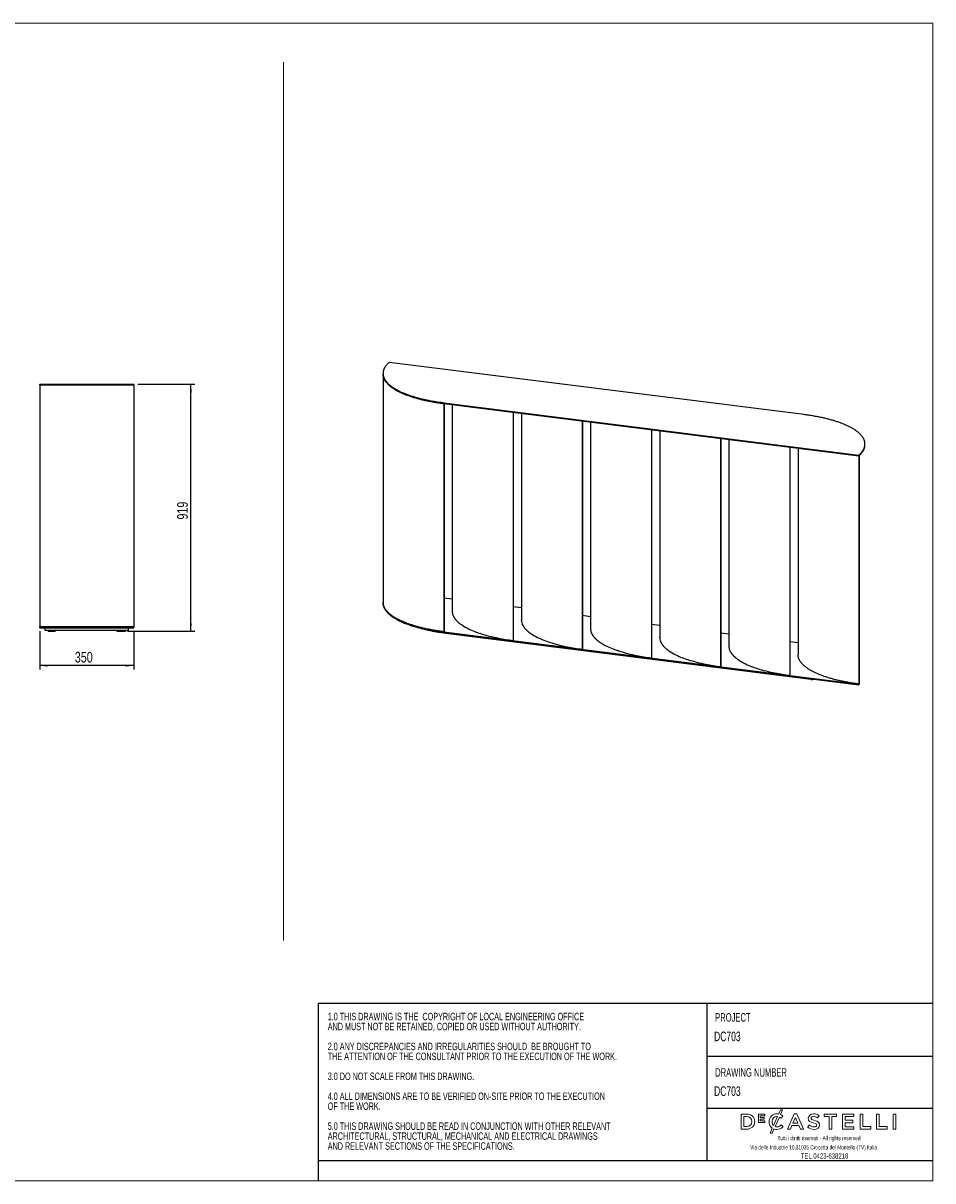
# Model space of a CAD drawing. Header units: millimetres. Extents: x 5 to 415, y -2 to 292.
# Tile 2 of 2: x 189 to 415, y 5 to 292. Entities that reach past the tile are written whole.
import ezdxf

# ---------------------------------------------------------------- set-up
doc = ezdxf.new("R2010")
doc.units = ezdxf.units.MM
for name, color, linetype in [('LIVELLO_1', 7, 'Continuous'), ('SLD-0', 179, 'Continuous'), ('TABELLA', 7, 'Continuous')]:
    doc.layers.add(name, color=color, linetype=linetype)
doc.styles.add('SLDTEXTSTYLE0', font='TXT', dxfattribs={"width": 0.75})
doc.styles.add('SLDTEXTSTYLE1', font='TXT', dxfattribs={"width": 0.7})
doc.styles.add('SLDTEXTSTYLE2', font='TXT', dxfattribs={"width": 0.665})
doc.dimstyles.new('SLDDIMSTYLE0', dxfattribs={"dimtxt": 2.645833, "dimasz": 2, "dimexe": 0, "dimexo": 0.0625, "dimgap": 0.661458, "dimtad": 1, "dimdec": 1, "dimlfac": 15, "dimrnd": 1e-09, "dimzin": 12, "dimdsep": 46, "dimtxsty": 'SLDTEXTSTYLE0', "dimsah": 1, "dimcen": 0.09, "dimadec": 0, "dimazin": 3, "dimtfac": 1, "dimtdec": 1, "dimtofl": 0, "dimtmove": 0, "dimatfit": 3, "dimfxl": 0, "dimfrac": 2, "dimtolj": 1, "dimtzin": 12, "dimarcsym": 0})

# ---------------------------------------------------------------- blocks, each defined once
blk = doc.blocks.new('SW_NOTE_0')
at = {"layer": 'TABELLA', "color": 0, "char_height": 1.8521, "attachment_point": 1, "style": 'SLDTEXTSTYLE1'}
for s, insert in [('1.0 THIS DRAWING IS THE  COPYRIGHT OF LOCAL ENGINEERING OFFICE', (0, 2.39)), ('AND MUST NOT BE RETAINED, COPIED OR USED WITHOUT AUTHORITY.', (0, -0.08)), ('2.0 ANY DISCREPANCIES AND IRREGULARITIES SHOULD  BE BROUGHT TO', (0, -5.02)), ('THE ATTENTION OF THE CONSULTANT PRIOR TO THE EXECUTION OF THE WORK.', (0, -7.49)), ('3.0 DO NOT SCALE FROM THIS DRAWING.', (0, -12.43)), ('4.0 ALL DIMENSIONS ARE TO BE VERIFIED ON-SITE PRIOR TO THE EXECUTION', (0, -17.37)), ('OF THE WORK.', (0, -19.84)), ('5.0 THIS DRAWING SHOULD BE READ IN CONJUNCTION WITH OTHER RELEVANT', (0, -24.78)), ('ARCHITECTURAL, STRUCTURAL, MECHANICAL AND ELECTRICAL DRAWINGS', (0, -27.25)), ('AND RELEVANT SECTIONS OF THE SPECIFICATIONS.', (0, -29.72))]:
    blk.add_mtext(s, dxfattribs=dict(at, insert=insert))
blk = doc.blocks.new('_D_2')
at = {"layer": 'LIVELLO_1', "color": 7}
for p, q in [((193.55, 141.31), (193.55, 131.73)), ((216.88, 141.31), (216.88, 131.73)), ((216.88, 132.73), (193.55, 132.73))]:
    blk.add_line(p, q, dxfattribs=at)
for points in [[(193.55, 132.73), (195.55, 132.48), (195.55, 132.98)], [(216.88, 132.73), (214.88, 132.98), (214.88, 132.48)]]:
    blk.add_solid(points, dxfattribs=at)
at = {"layer": 'LIVELLO_1', "color": 7, "insert": (202.27, 136.14), "char_height": 2.646, "attachment_point": 1, "style": 'SLDTEXTSTYLE0'}
blk.add_mtext('350', dxfattribs=at)
blk = doc.blocks.new('_D_3')
at = {"layer": 'LIVELLO_1', "color": 7}
for p, q in [((217.88, 202.51), (232.03, 202.51)), ((231.03, 141.24), (231.03, 202.51)), ((215.32, 141.24), (232.03, 141.24))]:
    blk.add_line(p, q, dxfattribs=at)
for points in [[(231.03, 202.51), (230.78, 200.51), (231.28, 200.51)], [(231.03, 141.24), (231.28, 143.24), (230.78, 143.24)]]:
    blk.add_solid(points, dxfattribs=at)
at = {"layer": 'LIVELLO_1', "color": 7, "insert": (227.62, 168.94), "char_height": 2.646, "attachment_point": 1, "rotation": 90, "style": 'SLDTEXTSTYLE0'}
blk.add_mtext('919', dxfattribs=at)

msp = doc.modelspace()

# ---------------------------------------------------------------- linework, layer by layer
at = {"color": 7, "linetype": 'Continuous', "lineweight": 25}
for p, q in [((383.0827, 194.9473), (280.1871, 207.9109)), ((278.6801, 205.1611), (278.6801, 204.9725)), ((278.6801, 204.9725), (278.6801, 148.404)), ((193.5482, 202.5069), (216.8816, 202.5069)), ((193.5482, 202.3069), (193.5482, 202.5069)), ((193.5482, 202.3069), (193.5482, 142.3069)), ((216.8816, 202.3069), (193.5482, 202.3069)), ((193.5482, 202.3069), (216.8816, 202.3069)), ((216.8816, 202.3069), (216.8816, 202.5069)), ((216.8816, 202.3069), (216.8816, 142.3069)), ((293.7638, 197.8856), (396.6594, 184.922)), ((293.7638, 197.6971), (293.7638, 141.1285)), ((293.7638, 197.6971), (396.6594, 184.7334)), ((293.8345, 197.6881), (293.8345, 141.1909)), ((293.8463, 197.6441), (293.8345, 197.6456)), ((293.8463, 197.6441), (293.8463, 197.6867)), ((293.8886, 197.6813), (293.8463, 197.6441)), ((295.8293, 197.4368), (295.8293, 146.0548)), ((310.9131, 195.5364), (310.9131, 138.9679)), ((310.9838, 195.5275), (310.9838, 139.0303)), ((310.9956, 195.4835), (310.9838, 195.485)), ((310.9956, 195.4835), (310.9956, 195.5261)), ((311.0378, 195.5207), (310.9956, 195.4835)), ((312.9786, 195.2762), (312.9786, 143.8942)), ((328.0624, 193.3758), (328.0624, 136.8073)), ((328.1331, 193.3669), (328.1331, 136.8697)), ((328.1449, 193.3229), (328.1331, 193.3244)), ((328.1449, 193.3229), (328.1449, 193.3655)), ((328.1871, 193.3601), (328.1449, 193.3229)), ((330.1279, 193.1156), (330.1279, 141.7336)), ((345.2116, 191.2152), (345.2116, 134.6467)), ((345.2823, 191.2063), (345.2823, 134.7091)), ((345.2941, 191.1623), (345.2823, 191.1638)), ((345.2941, 191.1623), (345.2941, 191.2048)), ((345.3363, 191.1995), (345.2941, 191.1623)), ((347.2771, 190.955), (347.2771, 139.573)), ((362.3609, 189.0546), (362.3609, 132.4861)), ((362.4316, 189.0457), (362.4316, 132.5485)), ((362.4434, 189.0017), (362.4316, 189.0032)), ((362.4434, 189.0017), (362.4434, 189.0442)), ((362.4856, 189.0389), (362.4434, 189.0017)), ((364.4264, 188.7944), (364.4264, 137.4124)), ((379.5102, 186.894), (379.5102, 130.3255)), ((379.5809, 186.8851), (379.5809, 130.3879)), ((379.5926, 186.8411), (379.5809, 186.8426)), ((379.5926, 186.8411), (379.5926, 186.8836)), ((379.6349, 186.8783), (379.5926, 186.8411)), ((381.5757, 186.6338), (381.5757, 135.4403)), ((398.1664, 187.4833), (398.1664, 187.6718)), ((396.6594, 184.7334), (396.6594, 184.922)), ((396.7301, 184.7958), (396.6594, 184.7334)), ((396.6594, 184.7334), (396.6594, 128.1649)), ((396.7301, 184.7958), (396.7293, 184.7959)), ((396.7301, 184.7958), (396.7301, 128.2272)), ((295.8293, 149.1831), (293.8345, 149.4344)), ((278.6801, 148.404), (278.6801, 148.2154)), ((312.9786, 147.0225), (310.9838, 147.2738)), ((295.8497, 145.8255), (295.863, 145.8257)), ((295.8623, 145.8257), (295.8623, 145.8302)), ((296.0571, 145.1592), (296.0439, 145.1586)), ((296.059, 145.1235), (296.059, 145.1548)), ((312.999, 143.6649), (313.0123, 143.6651)), ((313.0116, 143.6651), (313.0116, 143.6696)), ((330.1279, 144.8619), (328.1331, 145.1132)), ((193.5482, 142.1069), (193.5482, 142.3069)), ((193.5482, 142.3069), (216.8816, 142.3069)), ((216.8816, 142.3069), (193.5482, 142.3069)), ((193.5482, 142.1069), (216.8816, 142.1069)), ((194.8816, 141.4402), (194.8816, 142.1069)), ((195.6107, 141.4402), (194.8816, 141.4402)), ((215.5482, 141.4402), (195.6107, 141.4402)), ((195.622, 141.4402), (195.622, 141.2402)), ((195.622, 141.2402), (195.822, 141.2402)), ((195.822, 141.2402), (197.0887, 141.2402)), ((197.0887, 141.2402), (197.2887, 141.2402)), ((197.2887, 141.4402), (197.2887, 141.2402)), ((197.2887, 141.2402), (197.3708, 141.2402)), ((197.3708, 141.4402), (197.3708, 141.2402)), ((197.3708, 141.2402), (197.3777, 141.2402)), ((197.3777, 141.4402), (197.3777, 141.2402)), ((212.6496, 141.4402), (212.6496, 141.2402)), ((212.6496, 141.2402), (212.8496, 141.2402)), ((212.8496, 141.2402), (214.1163, 141.2402)), ((214.1163, 141.2402), (214.3163, 141.2402)), ((214.3163, 141.4402), (214.3163, 141.2402)), ((214.3163, 141.2402), (214.5894, 141.2402)), ((214.5894, 141.2402), (214.7894, 141.2402)), ((214.7894, 141.4402), (214.7894, 141.2402)), ((215.5482, 141.4402), (215.5482, 142.1069)), ((216.8816, 142.1069), (216.8816, 142.3069)), ((293.8345, 141.1909), (293.7638, 141.1285)), ((293.7638, 141.1285), (396.6594, 128.1649)), ((293.7638, 140.9399), (396.6594, 127.9763)), ((384.76, 129.3221), (294.2352, 140.7271)), ((297.4899, 143.3498), (297.5022, 143.3514)), ((297.4973, 143.3508), (297.4973, 143.3555)), ((298.3288, 142.7411), (298.3169, 142.7391)), ((298.3348, 142.7273), (298.3348, 142.7371)), ((301.4304, 141.1812), (301.4405, 141.184)), ((301.4318, 141.1816), (301.4318, 141.1874)), ((302.8117, 140.6947), (302.8024, 140.6915)), ((302.8213, 140.6853), (302.8213, 140.6915)), ((313.2064, 142.9986), (313.1932, 142.998)), ((313.2083, 142.9629), (313.2083, 142.9942)), ((314.6391, 141.1892), (314.6515, 141.1908)), ((314.6465, 141.1901), (314.6465, 141.1949)), ((330.1482, 141.5043), (330.1615, 141.5045)), ((330.1608, 141.5045), (330.1608, 141.509)), ((330.3557, 140.838), (330.3425, 140.8374)), ((330.3575, 140.8023), (330.3575, 140.8336)), ((347.2771, 142.7013), (345.2823, 142.9526)), ((364.4264, 140.5407), (362.4316, 140.792)), ((307.2483, 139.5508), (307.2483, 139.5559)), ((307.253, 139.5499), (307.2598, 139.5537)), ((310.9838, 139.0303), (310.9131, 138.9679)), ((315.4781, 140.5805), (315.4661, 140.5785)), ((315.4841, 140.5667), (315.4841, 140.5765)), ((318.5796, 139.0206), (318.5898, 139.0234)), ((318.5811, 139.021), (318.5811, 139.0268)), ((319.961, 138.5341), (319.9517, 138.5309)), ((319.9705, 138.5247), (319.9705, 138.5309)), ((331.7884, 139.0286), (331.8008, 139.0302)), ((331.7958, 139.0295), (331.7958, 139.0343)), ((332.6273, 138.4199), (332.6154, 138.4179)), ((332.6333, 138.4061), (332.6333, 138.4159)), ((347.2975, 139.3437), (347.3108, 139.3439)), ((347.3101, 139.3439), (347.3101, 139.3484)), ((347.5049, 138.6774), (347.4917, 138.6768)), ((347.5068, 138.6417), (347.5068, 138.673)), ((381.5757, 138.3801), (379.5809, 138.6314)), ((324.3976, 137.3902), (324.3976, 137.3953)), ((324.4022, 137.3893), (324.4091, 137.3931)), ((328.1331, 136.8697), (328.0624, 136.8073)), ((335.7289, 136.86), (335.739, 136.8628)), ((335.7304, 136.8604), (335.7304, 136.8662)), ((337.1103, 136.3735), (337.1009, 136.3703)), ((337.1198, 136.3641), (337.1198, 136.3703)), ((341.5469, 135.2296), (341.5469, 135.2347)), ((341.5515, 135.2286), (341.5583, 135.2325)), ((348.9376, 136.868), (348.95, 136.8696)), ((348.9451, 136.8689), (348.9451, 136.8737)), ((349.7766, 136.2593), (349.7647, 136.2573)), ((349.7826, 136.2454), (349.7826, 136.2553)), ((364.4467, 137.1831), (364.4601, 137.1833)), ((364.4593, 137.1833), (364.4593, 137.1878)), ((364.6542, 136.5168), (364.641, 136.5162)), ((364.656, 136.4811), (364.656, 136.5124)), ((345.2823, 134.7091), (345.2116, 134.6467)), ((352.8782, 134.6993), (352.8883, 134.7022)), ((352.8796, 134.6998), (352.8796, 134.7056)), ((354.2595, 134.2129), (354.2502, 134.2097)), ((354.2691, 134.2035), (354.2691, 134.2097)), ((358.6961, 133.069), (358.6961, 133.0741)), ((358.7008, 133.068), (358.7076, 133.0719)), ((362.4316, 132.5485), (362.3609, 132.4861)), ((366.0869, 134.7073), (366.0993, 134.709)), ((366.0943, 134.7083), (366.0943, 134.7131)), ((366.9258, 134.0987), (366.9139, 134.0967)), ((366.9318, 134.0848), (366.9318, 134.0947)), ((370.0274, 132.5387), (370.0376, 132.5416)), ((370.0289, 132.5392), (370.0289, 132.545)), ((371.4088, 132.0522), (371.3995, 132.0491)), ((371.4183, 132.0429), (371.4183, 132.0491)), ((375.8454, 130.9084), (375.8454, 130.9135)), ((375.85, 130.9074), (375.8568, 130.9113)), ((379.5809, 130.3879), (379.5102, 130.3255)), ((396.7301, 128.2272), (396.6594, 128.1649)), ((396.6594, 127.9763), (396.6594, 128.1649)), ((396.7301, 128.2391), (396.7408, 128.2378)), ((396.7408, 128.0492), (396.7408, 128.2378))]:
    msp.add_line(p, q, dxfattribs=at)
at = {"color": 7, "linetype": 'Continuous', "lineweight": 25, "flags": 128}
for points in [[(280.1871, 207.9109), (280.081, 207.8155), (279.9786, 207.7195), (279.88, 207.6232), (279.7852, 207.5264), (279.6943, 207.4292), (279.6071, 207.3316), (279.5238, 207.2337), (279.4443, 207.1354), (279.3687, 207.0367), (279.297, 206.9378), (279.2292, 206.8385), (279.1653, 206.7389), (279.1053, 206.6391), (279.0492, 206.539), (278.9971, 206.4387), (278.9489, 206.3382), (278.9046, 206.2374), (278.8643, 206.1365), (278.828, 206.0354), (278.7956, 205.9342), (278.7673, 205.8328), (278.7429, 205.7313), (278.7225, 205.6298), (278.7061, 205.5281), (278.6937, 205.4264), (278.6852, 205.3246), (278.6808, 205.2228), (278.6804, 205.121), (278.684, 205.0192), (278.6915, 204.9174), (278.7031, 204.8157), (278.7187, 204.714), (278.7382, 204.6124), (278.7618, 204.5109), (278.7893, 204.4095), (278.8208, 204.3082), (278.8563, 204.2071), (278.8957, 204.1061), (278.9391, 204.0054), (278.9865, 203.9048), (279.0378, 203.8044), (279.093, 203.7043), (279.1522, 203.6044), (279.2153, 203.5048), (279.2823, 203.4055), (279.3531, 203.3064), (279.4279, 203.2077), (279.5066, 203.1093), (279.5891, 203.0113), (279.6754, 202.9137), (279.7656, 202.8164), (279.8595, 202.7195), (279.9573, 202.6231), (280.0589, 202.527), (280.1642, 202.4315), (280.2732, 202.3364), (280.386, 202.2418), (280.5025, 202.1477), (280.6227, 202.0541), (280.7465, 201.961), (280.874, 201.8685), (281.0051, 201.7765), (281.1398, 201.6851), (281.2781, 201.5944), (281.42, 201.5042), (281.5653, 201.4147), (281.7142, 201.3258), (281.8665, 201.2375), (282.0223, 201.15), (282.1816, 201.0631), (282.3442, 200.9769), (282.5102, 200.8914), (282.6795, 200.8067), (282.8522, 200.7227), (283.0281, 200.6395), (283.2073, 200.557), (283.3897, 200.4754), (283.5753, 200.3945), (283.764, 200.3145), (283.9559, 200.2353), (284.1509, 200.1569), (284.3489, 200.0794), (284.55, 200.0028), (284.754, 199.927), (284.9611, 199.8521), (285.171, 199.7782), (285.3838, 199.7052), (285.5995, 199.6331), (285.818, 199.5619), (286.0392, 199.4917), (286.2632, 199.4225), (286.4899, 199.3543), (286.7193, 199.2871), (286.9512, 199.2208), (287.1858, 199.1556), (287.4229, 199.0915), (287.6625, 199.0283), (287.9045, 198.9662), (288.149, 198.9052), (288.3959, 198.8452), (288.645, 198.7864), (288.8965, 198.7286), (289.1502, 198.6719), (289.4062, 198.6163), (289.6642, 198.5619), (289.9244, 198.5086), (290.1867, 198.4564), (290.451, 198.4054), (290.7173, 198.3555), (290.9855, 198.3068), (291.2556, 198.2593), (291.5276, 198.2129), (291.8013, 198.1678), (292.0768, 198.1238), (292.354, 198.081), (292.6328, 198.0395), (292.9133, 197.9992), (293.1953, 197.9601), (293.4788, 197.9222), (293.7638, 197.8856)], [(293.7638, 197.6971), (293.4788, 197.7337), (293.1953, 197.7715), (292.9133, 197.8106), (292.6328, 197.8509), (292.354, 197.8925), (292.0768, 197.9352), (291.8013, 197.9792), (291.5276, 198.0243), (291.2556, 198.0707), (290.9855, 198.1182), (290.7173, 198.1669), (290.451, 198.2168), (290.1867, 198.2678), (289.9244, 198.32), (289.6642, 198.3733), (289.4062, 198.4278), (289.1502, 198.4833), (288.8965, 198.54), (288.645, 198.5978), (288.3959, 198.6567), (288.149, 198.7166), (287.9045, 198.7777), (287.6625, 198.8397), (287.4229, 198.9029), (287.1858, 198.9671), (286.9512, 199.0323), (286.7193, 199.0985), (286.4899, 199.1657), (286.2632, 199.234), (286.0392, 199.3032), (285.818, 199.3734), (285.5995, 199.4445), (285.3838, 199.5166), (285.171, 199.5896), (284.9611, 199.6636), (284.754, 199.7384), (284.55, 199.8142), (284.3489, 199.8908), (284.1509, 199.9683), (283.9559, 200.0467), (283.764, 200.1259), (283.5753, 200.206), (283.3897, 200.2868), (283.2073, 200.3685), (283.0281, 200.4509), (282.8522, 200.5341), (282.6795, 200.6181), (282.5102, 200.7029), (282.3442, 200.7883), (282.1816, 200.8745), (282.0223, 200.9614), (281.8665, 201.049), (281.7142, 201.1372), (281.5653, 201.2261), (281.42, 201.3156), (281.2781, 201.4058), (281.1398, 201.4966), (281.0051, 201.588), (280.874, 201.6799), (280.7465, 201.7724), (280.6227, 201.8655), (280.5025, 201.9591), (280.386, 202.0532), (280.2732, 202.1478), (280.1642, 202.2429), (280.0589, 202.3385), (279.9573, 202.4345), (279.8595, 202.531), (279.7656, 202.6278), (279.6754, 202.7251), (279.5891, 202.8228), (279.5066, 202.9208), (279.4279, 203.0192), (279.3531, 203.1179), (279.2823, 203.2169), (279.2153, 203.3162), (279.1522, 203.4158), (279.093, 203.5157), (279.0378, 203.6159), (278.9865, 203.7162), (278.9391, 203.8168), (278.8957, 203.9176), (278.8563, 204.0185), (278.8208, 204.1197), (278.7893, 204.2209), (278.7618, 204.3223), (278.7382, 204.4238), (278.7187, 204.5254), (278.7031, 204.6271), (278.6915, 204.7288), (278.684, 204.8306), (278.6804, 204.9324), (278.6801, 204.9725)], [(278.6801, 204.9725), (278.6804, 204.9324), (278.684, 204.8306), (278.6915, 204.7288), (278.7031, 204.6271), (278.7187, 204.5254), (278.7382, 204.4238), (278.7618, 204.3223), (278.7893, 204.2209), (278.8208, 204.1197), (278.8563, 204.0185), (278.8957, 203.9176), (278.9391, 203.8168), (278.9865, 203.7162), (279.0378, 203.6159), (279.093, 203.5157), (279.1522, 203.4158), (279.2153, 203.3162), (279.2823, 203.2169), (279.3531, 203.1179), (279.4279, 203.0192), (279.5066, 202.9208), (279.5891, 202.8228), (279.6754, 202.7251), (279.7656, 202.6278), (279.8595, 202.531), (279.9573, 202.4345), (280.0589, 202.3385), (280.1642, 202.2429), (280.2732, 202.1478), (280.386, 202.0532), (280.5025, 201.9591), (280.6227, 201.8655), (280.7465, 201.7724), (280.874, 201.6799), (281.0051, 201.588), (281.1398, 201.4966), (281.2781, 201.4058), (281.42, 201.3156), (281.5653, 201.2261), (281.7142, 201.1372), (281.8665, 201.049), (282.0223, 200.9614), (282.1816, 200.8745), (282.3442, 200.7883), (282.5102, 200.7029), (282.6795, 200.6181), (282.8522, 200.5341), (283.0281, 200.4509), (283.2073, 200.3685), (283.3897, 200.2868), (283.5753, 200.206), (283.764, 200.1259), (283.9559, 200.0467), (284.1509, 199.9683), (284.3489, 199.8908), (284.55, 199.8142), (284.754, 199.7384), (284.9611, 199.6636), (285.171, 199.5896), (285.3838, 199.5166), (285.5995, 199.4445), (285.818, 199.3734), (286.0392, 199.3032), (286.2632, 199.234), (286.4899, 199.1657), (286.7193, 199.0985), (286.9512, 199.0323), (287.1858, 198.9671), (287.4229, 198.9029), (287.6625, 198.8397), (287.9045, 198.7777), (288.149, 198.7166), (288.3959, 198.6567), (288.645, 198.5978), (288.8965, 198.54), (289.1502, 198.4833), (289.4062, 198.4278), (289.6642, 198.3733), (289.9244, 198.32), (290.1867, 198.2678), (290.451, 198.2168), (290.7173, 198.1669), (290.9855, 198.1182), (291.2556, 198.0707), (291.5276, 198.0243), (291.8013, 197.9792), (292.0768, 197.9352), (292.354, 197.8925), (292.6328, 197.8509), (292.9133, 197.8106), (293.1953, 197.7715), (293.4788, 197.7337), (293.7638, 197.6971)], [(396.6594, 184.922), (396.7655, 185.0175), (396.8679, 185.1134), (396.9665, 185.2097), (397.0613, 185.3065), (397.1522, 185.4037), (397.2394, 185.5013), (397.3227, 185.5992), (397.4022, 185.6975), (397.4778, 185.7962), (397.5495, 185.8952), (397.6173, 185.9944), (397.6812, 186.094), (397.7412, 186.1938), (397.7973, 186.2939), (397.8494, 186.3942), (397.8976, 186.4947), (397.9419, 186.5955), (397.9822, 186.6964), (398.0185, 186.7975), (398.0508, 186.8987), (398.0792, 187.0001), (398.1036, 187.1016), (398.124, 187.2032), (398.1404, 187.3048), (398.1528, 187.4065), (398.1613, 187.5083), (398.1657, 187.6101), (398.1661, 187.7119), (398.1625, 187.8137), (398.155, 187.9155), (398.1434, 188.0172), (398.1278, 188.1189), (398.1083, 188.2205), (398.0847, 188.322), (398.0572, 188.4234), (398.0257, 188.5247), (397.9902, 188.6258), (397.9508, 188.7268), (397.9074, 188.8275), (397.86, 188.9281), (397.8087, 189.0285), (397.7535, 189.1286), (397.6943, 189.2285), (397.6312, 189.3281), (397.5642, 189.4274), (397.4933, 189.5265), (397.4186, 189.6252), (397.3399, 189.7236), (397.2574, 189.8216), (397.1711, 189.9192), (397.0809, 190.0165), (396.987, 190.1134), (396.8892, 190.2098), (396.7876, 190.3059), (396.6823, 190.4014), (396.5733, 190.4965), (396.4605, 190.5911), (396.344, 190.6853), (396.2238, 190.7789), (396.1, 190.8719), (395.9725, 190.9644), (395.8414, 191.0564), (395.7067, 191.1478), (395.5684, 191.2385), (395.4265, 191.3287), (395.2812, 191.4182), (395.1323, 191.5071), (394.98, 191.5954), (394.8242, 191.683), (394.6649, 191.7698), (394.5023, 191.856), (394.3363, 191.9415), (394.167, 192.0262), (393.9943, 192.1102), (393.8184, 192.1934), (393.6392, 192.2759), (393.4568, 192.3575), (393.2712, 192.4384), (393.0825, 192.5184), (392.8906, 192.5976), (392.6956, 192.676), (392.4976, 192.7535), (392.2965, 192.8302), (392.0925, 192.9059), (391.8854, 192.9808), (391.6755, 193.0547), (391.4627, 193.1277), (391.247, 193.1998), (391.0285, 193.271), (390.8073, 193.3412), (390.5833, 193.4104), (390.3566, 193.4786), (390.1272, 193.5458), (389.8953, 193.6121), (389.6607, 193.6773), (389.4236, 193.7415), (389.184, 193.8046), (388.942, 193.8667), (388.6975, 193.9277), (388.4506, 193.9877), (388.2015, 194.0465), (387.95, 194.1043), (387.6963, 194.161), (387.4403, 194.2166), (387.1823, 194.271), (386.9221, 194.3243), (386.6598, 194.3765), (386.3955, 194.4275), (386.1292, 194.4774), (385.861, 194.5261), (385.5909, 194.5737), (385.3189, 194.62), (385.0452, 194.6652), (384.7697, 194.7091), (384.4925, 194.7519), (384.2137, 194.7934), (383.9332, 194.8337), (383.6512, 194.8728), (383.3677, 194.9107), (383.0827, 194.9473)], [(396.6594, 184.7334), (396.7655, 184.8289), (396.8679, 184.9248), (396.9665, 185.0212), (397.0613, 185.118), (397.1522, 185.2152), (397.2394, 185.3127), (397.3227, 185.4107), (397.4022, 185.509), (397.4778, 185.6076), (397.5495, 185.7066), (397.6173, 185.8059), (397.6812, 185.9054), (397.7412, 186.0052), (397.7973, 186.1053), (397.8494, 186.2056), (397.8976, 186.3062), (397.9419, 186.4069), (397.9822, 186.5078), (398.0185, 186.6089), (398.0508, 186.7102), (398.0792, 186.8115), (398.1036, 186.913), (398.124, 187.0146), (398.1404, 187.1163), (398.1528, 187.218), (398.1613, 187.3197), (398.1657, 187.4215), (398.1664, 187.4833)], [(278.6801, 148.404), (278.6804, 148.3639), (278.684, 148.2621), (278.6915, 148.1603), (278.7031, 148.0586), (278.7187, 147.9569), (278.7382, 147.8553), (278.7618, 147.7538), (278.7893, 147.6524), (278.8208, 147.5511), (278.8563, 147.45), (278.8957, 147.349), (278.9391, 147.2483), (278.9865, 147.1477), (279.0378, 147.0473), (279.093, 146.9472), (279.1522, 146.8473), (279.2153, 146.7477), (279.2823, 146.6484), (279.3531, 146.5493), (279.4279, 146.4506), (279.5066, 146.3522), (279.5891, 146.2542), (279.6754, 146.1566), (279.7656, 146.0593), (279.8595, 145.9624), (279.9573, 145.866), (280.0589, 145.7699), (280.1642, 145.6744), (280.2732, 145.5793), (280.386, 145.4847), (280.5025, 145.3905), (280.6227, 145.2969), (280.7465, 145.2039), (280.874, 145.1114), (281.0051, 145.0194), (281.1398, 144.928), (281.2781, 144.8373), (281.42, 144.7471), (281.5653, 144.6576), (281.7142, 144.5687), (281.8665, 144.4804), (282.0223, 144.3928), (282.1816, 144.306), (282.3442, 144.2198), (282.5102, 144.1343), (282.6795, 144.0496), (282.8522, 143.9656), (283.0281, 143.8824), (283.2073, 143.7999), (283.3897, 143.7183), (283.5753, 143.6374), (283.764, 143.5574), (283.9559, 143.4782), (284.1509, 143.3998), (284.3489, 143.3223), (284.55, 143.2457), (284.754, 143.1699), (284.9611, 143.095), (285.171, 143.0211), (285.3838, 142.9481), (285.5995, 142.876), (285.818, 142.8048), (286.0392, 142.7346), (286.2632, 142.6654), (286.4899, 142.5972), (286.7193, 142.53), (286.9512, 142.4637), (287.1858, 142.3985), (287.4229, 142.3343), (287.6625, 142.2712), (287.9045, 142.2091), (288.149, 142.1481), (288.3959, 142.0881), (288.645, 142.0293), (288.8965, 141.9715), (289.1502, 141.9148), (289.4062, 141.8592), (289.6642, 141.8048), (289.9244, 141.7515), (290.1867, 141.6993), (290.451, 141.6483), (290.7173, 141.5984), (290.9855, 141.5497), (291.2556, 141.5022), (291.5276, 141.4558), (291.8013, 141.4106), (292.0768, 141.3667), (292.354, 141.3239), (292.6328, 141.2824), (292.9133, 141.2421), (293.1953, 141.203), (293.4788, 141.1651), (293.7638, 141.1285)], [(293.7638, 141.1285), (293.4788, 141.1651), (293.1953, 141.203), (292.9133, 141.2421), (292.6328, 141.2824), (292.354, 141.3239), (292.0768, 141.3667), (291.8013, 141.4106), (291.5276, 141.4558), (291.2556, 141.5022), (290.9855, 141.5497), (290.7173, 141.5984), (290.451, 141.6483), (290.1867, 141.6993), (289.9244, 141.7515), (289.6642, 141.8048), (289.4062, 141.8592), (289.1502, 141.9148), (288.8965, 141.9715), (288.645, 142.0293), (288.3959, 142.0881), (288.149, 142.1481), (287.9045, 142.2091), (287.6625, 142.2712), (287.4229, 142.3343), (287.1858, 142.3985), (286.9512, 142.4637), (286.7193, 142.53), (286.4899, 142.5972), (286.2632, 142.6654), (286.0392, 142.7346), (285.818, 142.8048), (285.5995, 142.876), (285.3838, 142.9481), (285.171, 143.0211), (284.9611, 143.095), (284.754, 143.1699), (284.55, 143.2457), (284.3489, 143.3223), (284.1509, 143.3998), (283.9559, 143.4782), (283.764, 143.5574), (283.5753, 143.6374), (283.3897, 143.7183), (283.2073, 143.7999), (283.0281, 143.8824), (282.8522, 143.9656), (282.6795, 144.0496), (282.5102, 144.1343), (282.3442, 144.2198), (282.1816, 144.306), (282.0223, 144.3928), (281.8665, 144.4804), (281.7142, 144.5687), (281.5653, 144.6576), (281.42, 144.7471), (281.2781, 144.8373), (281.1398, 144.928), (281.0051, 145.0194), (280.874, 145.1114), (280.7465, 145.2039), (280.6227, 145.2969), (280.5025, 145.3905), (280.386, 145.4847), (280.2732, 145.5793), (280.1642, 145.6744), (280.0589, 145.7699), (279.9573, 145.866), (279.8595, 145.9624), (279.7656, 146.0593), (279.6754, 146.1566), (279.5891, 146.2542), (279.5066, 146.3522), (279.4279, 146.4506), (279.3531, 146.5493), (279.2823, 146.6484), (279.2153, 146.7477), (279.1522, 146.8473), (279.093, 146.9472), (279.0378, 147.0473), (278.9865, 147.1477), (278.9391, 147.2483), (278.8957, 147.349), (278.8563, 147.45), (278.8208, 147.5511), (278.7893, 147.6524), (278.7618, 147.7538), (278.7382, 147.8553), (278.7187, 147.9569), (278.7031, 148.0586), (278.6915, 148.1603), (278.684, 148.2621), (278.6804, 148.3639), (278.6801, 148.404)], [(278.6801, 148.2154), (278.6804, 148.1753), (278.684, 148.0735), (278.6915, 147.9717), (278.7031, 147.87), (278.7187, 147.7683), (278.7382, 147.6667), (278.7618, 147.5652), (278.7893, 147.4638), (278.8208, 147.3626), (278.8563, 147.2614), (278.8957, 147.1605), (278.9391, 147.0597), (278.9865, 146.9591), (279.0378, 146.8588), (279.093, 146.7586), (279.1522, 146.6587), (279.2153, 146.5591), (279.2823, 146.4598), (279.3531, 146.3608), (279.4279, 146.2621), (279.5066, 146.1637), (279.5891, 146.0657), (279.6754, 145.968), (279.7656, 145.8707), (279.8595, 145.7738), (279.9573, 145.6774), (280.0589, 145.5814), (280.1642, 145.4858), (280.2732, 145.3907), (280.386, 145.2961), (280.5025, 145.202), (280.6227, 145.1084), (280.7465, 145.0153), (280.874, 144.9228), (281.0051, 144.8308), (281.1398, 144.7395), (281.2781, 144.6487), (281.42, 144.5585), (281.5653, 144.469), (281.7142, 144.3801), (281.8665, 144.2919), (282.0223, 144.2043), (282.1816, 144.1174), (282.3442, 144.0312), (282.5102, 143.9458), (282.6795, 143.861), (282.8522, 143.777), (283.0281, 143.6938), (283.2073, 143.6114), (283.3897, 143.5297), (283.5753, 143.4489), (283.764, 143.3688), (283.9559, 143.2896), (284.1509, 143.2112), (284.3489, 143.1337), (284.55, 143.0571), (284.754, 142.9813), (284.9611, 142.9065), (285.171, 142.8325), (285.3838, 142.7595), (285.5995, 142.6874), (285.818, 142.6163), (286.0392, 142.5461), (286.2632, 142.4769), (286.4899, 142.4086), (286.7193, 142.3414), (286.9512, 142.2752), (287.1858, 142.21), (287.4229, 142.1458), (287.6625, 142.0826), (287.9045, 142.0206), (288.149, 141.9595), (288.3959, 141.8996), (288.645, 141.8407), (288.8965, 141.7829), (289.1502, 141.7262), (289.4062, 141.6707), (289.6642, 141.6162), (289.9244, 141.5629), (290.1867, 141.5107), (290.451, 141.4597), (290.7173, 141.4098), (290.9855, 141.3611), (291.2556, 141.3136), (291.5276, 141.2672), (291.8013, 141.2221), (292.0768, 141.1781), (292.354, 141.1354), (292.6328, 141.0938), (292.9133, 141.0535), (293.1953, 141.0144), (293.4788, 140.9766), (293.7638, 140.9399)], [(296.0439, 145.1586), (296.0728, 145.0923), (296.1034, 145.026), (296.1357, 144.9599), (296.1697, 144.8938), (296.2054, 144.8279), (296.2429, 144.762), (296.282, 144.6963), (296.3228, 144.6307), (296.3653, 144.5652), (296.4095, 144.4998), (296.4554, 144.4346), (296.503, 144.3694), (296.5522, 144.3045), (296.6031, 144.2396), (296.6557, 144.175), (296.71, 144.1104), (296.7659, 144.0461), (296.8235, 143.9818), (296.8828, 143.9178), (296.9437, 143.8539), (297.0063, 143.7902), (297.0704, 143.7267), (297.1363, 143.6634), (297.2038, 143.6003), (297.2728, 143.5373), (297.3436, 143.4746), (297.4159, 143.4121), (297.4899, 143.3498)], [(294.2352, 140.7271), (293.9826, 140.7596), (293.7311, 140.793), (293.4809, 140.8275), (293.232, 140.863), (292.9844, 140.8996), (292.7381, 140.9371), (292.4933, 140.9757), (292.25, 141.0152), (292.0081, 141.0558), (291.7677, 141.0973), (291.5289, 141.1399), (291.2916, 141.1834), (291.056, 141.2278), (290.822, 141.2733), (290.5898, 141.3197), (290.3592, 141.367), (290.1305, 141.4153), (289.9035, 141.4645), (289.6784, 141.5146), (289.4551, 141.5657), (289.2338, 141.6177), (289.0143, 141.6705), (288.7969, 141.7243), (288.5814, 141.779), (288.368, 141.8345), (288.1567, 141.8909), (287.9474, 141.9482), (287.7403, 142.0064), (287.5353, 142.0653), (287.3325, 142.1251), (287.132, 142.1858), (286.9337, 142.2472), (286.7377, 142.3095), (286.544, 142.3726), (286.3527, 142.4364), (286.1637, 142.5011), (285.9995, 142.5585)], [(313.1932, 142.998), (313.2221, 142.9317), (313.2527, 142.8654), (313.285, 142.7993), (313.319, 142.7332), (313.3547, 142.6673), (313.3921, 142.6014), (313.4312, 142.5357), (313.4721, 142.4701), (313.5146, 142.4046), (313.5588, 142.3392), (313.6046, 142.274), (313.6522, 142.2088), (313.7015, 142.1439), (313.7524, 142.079), (313.805, 142.0143), (313.8593, 141.9498), (313.9152, 141.8854), (313.9728, 141.8212), (314.0321, 141.7572), (314.093, 141.6933), (314.1555, 141.6296), (314.2197, 141.5661), (314.2855, 141.5028), (314.353, 141.4397), (314.4221, 141.3767), (314.4928, 141.314), (314.5652, 141.2515), (314.6391, 141.1892)], [(330.3425, 140.8374), (330.3713, 140.7711), (330.4019, 140.7048), (330.4342, 140.6387), (330.4682, 140.5726), (330.504, 140.5067), (330.5414, 140.4408), (330.5805, 140.3751), (330.6213, 140.3095), (330.6638, 140.244), (330.708, 140.1786), (330.7539, 140.1133), (330.8015, 140.0482), (330.8507, 139.9833), (330.9017, 139.9184), (330.9543, 139.8537), (331.0085, 139.7892), (331.0645, 139.7248), (331.1221, 139.6606), (331.1813, 139.5966), (331.2422, 139.5327), (331.3048, 139.469), (331.369, 139.4055), (331.4348, 139.3422), (331.5023, 139.2791), (331.5714, 139.2161), (331.6421, 139.1534), (331.7144, 139.0909), (331.7884, 139.0286)], [(347.4917, 138.6768), (347.5206, 138.6105), (347.5512, 138.5442), (347.5835, 138.4781), (347.6175, 138.412), (347.6532, 138.3461), (347.6906, 138.2802), (347.7298, 138.2145), (347.7706, 138.1489), (347.8131, 138.0834), (347.8573, 138.018), (347.9032, 137.9527), (347.9507, 137.8876), (348, 137.8227), (348.0509, 137.7578), (348.1035, 137.6931), (348.1578, 137.6286), (348.2137, 137.5642), (348.2713, 137.5), (348.3306, 137.436), (348.3915, 137.3721), (348.454, 137.3084), (348.5182, 137.2449), (348.5841, 137.1816), (348.6515, 137.1185), (348.7206, 137.0555), (348.7914, 136.9928), (348.8637, 136.9303), (348.9376, 136.868)], [(364.641, 136.5162), (364.6699, 136.4499), (364.7005, 136.3836), (364.7328, 136.3175), (364.7668, 136.2514), (364.8025, 136.1855), (364.8399, 136.1196), (364.879, 136.0539), (364.9198, 135.9883), (364.9624, 135.9228), (365.0065, 135.8574), (365.0524, 135.7921), (365.1, 135.727), (365.1493, 135.6621), (365.2002, 135.5972), (365.2528, 135.5325), (365.3071, 135.468), (365.363, 135.4036), (365.4206, 135.3394), (365.4798, 135.2754), (365.5408, 135.2115), (365.6033, 135.1478), (365.6675, 135.0843), (365.7333, 135.021), (365.8008, 134.9579), (365.8699, 134.8949), (365.9406, 134.8322), (366.013, 134.7697), (366.0869, 134.7073)], [(396.6594, 128.1649), (396.3744, 128.2015), (396.0909, 128.2394), (395.8089, 128.2785), (395.5284, 128.3188), (395.2496, 128.3603), (394.9724, 128.4031), (394.6969, 128.447), (394.4231, 128.4922), (394.1512, 128.5385), (393.8811, 128.5861), (393.6129, 128.6348), (393.3466, 128.6846), (393.0823, 128.7357), (392.82, 128.7878), (392.5598, 128.8412), (392.3017, 128.8956), (392.0458, 128.9512), (391.7921, 129.0078), (391.5406, 129.0656), (391.2914, 129.1245), (391.0446, 129.1845), (390.8001, 129.2455), (390.5581, 129.3076), (390.3185, 129.3707), (390.0814, 129.4349), (389.8468, 129.5001), (389.6148, 129.5663), (389.3855, 129.6336), (389.1588, 129.7018), (388.9348, 129.771), (388.7135, 129.8412), (388.4951, 129.9123), (388.2794, 129.9844), (388.0666, 130.0575), (387.8566, 130.1314), (387.6496, 130.2063), (387.4456, 130.282), (387.2445, 130.3587), (387.0465, 130.4362), (386.8515, 130.5145), (386.6596, 130.5938), (386.4708, 130.6738), (386.2852, 130.7546), (386.1028, 130.8363), (385.9237, 130.9188), (385.7477, 131.002), (385.5751, 131.086), (385.4057, 131.1707), (385.2398, 131.2562), (385.0771, 131.3423), (384.9179, 131.4292), (384.7621, 131.5168), (384.6098, 131.605), (384.4609, 131.6939), (384.3155, 131.7835), (384.1737, 131.8736), (384.0354, 131.9644), (383.9007, 132.0558), (383.7696, 132.1477), (383.6421, 132.2403), (383.5183, 132.3333), (383.3981, 132.4269), (383.2816, 132.521), (383.1688, 132.6157), (383.0598, 132.7107), (382.9544, 132.8063), (382.8529, 132.9023), (382.7551, 132.9988), (382.6611, 133.0957), (382.571, 133.1929), (382.4846, 133.2906), (382.4021, 133.3886), (382.3235, 133.487), (382.2487, 133.5857), (382.1778, 133.6847), (382.1108, 133.7841), (382.0478, 133.8837), (381.9886, 133.9836), (381.9334, 134.0837), (381.882, 134.1841), (381.8347, 134.2846), (381.7913, 134.3854), (381.7518, 134.4864), (381.7164, 134.5875), (381.6849, 134.6888), (381.6573, 134.7902), (381.6338, 134.8917), (381.6142, 134.9933), (381.5987, 135.0949), (381.5871, 135.1967), (381.5795, 135.2985), (381.576, 135.4003), (381.5757, 135.4403)], [(396.7301, 128.2281), (396.7308, 128.2287), (396.7408, 128.2378)]]:
    msp.add_lwpolyline(points, dxfattribs=at)
at = {"color": 7, "linetype": 'Continuous', "lineweight": 25}
for centre, radius, start, end in [((298.4256, 146.2432), 2.6095, 174.21262, 189.210737), ((298.4278, 146.054), 2.6118, 174.204491, 177.914651), ((298.4233, 146.0548), 2.5939, 180.000243, 181.96862), ((298.7239, 146.2973), 2.8995, 189.271388, 203.205579), ((315.5748, 144.0826), 2.6095, 174.21262, 189.210737), ((315.577, 143.8934), 2.6118, 174.204491, 177.914651), ((315.5725, 143.8942), 2.5939, 180.000243, 181.96862), ((315.8732, 144.1367), 2.8995, 189.271388, 203.205579), ((303.4693, 150.5668), 9.3631, 230.370159, 236.744274), ((307.2669, 156.7355), 16.6133, 237.403196, 249.432232), ((311.0744, 166.0112), 26.6308, 248.771742, 251.946158), ((314.4993, 177.045), 38.189, 252.164194, 259.061845), ((320.6185, 148.4062), 9.3631, 230.370159, 236.744274), ((332.7241, 141.922), 2.6095, 174.21262, 189.210737), ((332.7263, 141.7328), 2.6118, 174.204491, 177.914651), ((332.7218, 141.7336), 2.5939, 180.000243, 181.96862), ((333.0224, 141.9761), 2.8995, 189.271388, 203.205579), ((317.4856, 191.6431), 53.0837, 258.880705, 262.887687), ((324.4161, 154.5749), 16.6133, 237.403196, 249.432232), ((328.2237, 163.8506), 26.6308, 248.771742, 251.946158), ((331.6486, 174.8844), 38.189, 252.164194, 259.061845), ((337.7678, 146.2456), 9.3631, 230.370159, 236.744274), ((341.5654, 152.4143), 16.6133, 237.403196, 249.432232), ((349.8734, 139.7614), 2.6095, 174.21262, 189.210737), ((349.8755, 139.5722), 2.6118, 174.204491, 177.914651), ((349.871, 139.573), 2.5939, 180.000243, 181.96862), ((350.1717, 139.8155), 2.8995, 189.271388, 203.205579), ((367.0226, 137.6008), 2.6095, 174.21262, 189.210737), ((334.6349, 189.4825), 53.0837, 258.880705, 262.887687), ((345.373, 161.69), 26.6308, 248.771742, 251.946158), ((348.7978, 172.7238), 38.189, 252.164194, 259.061845), ((351.7842, 187.3219), 53.0837, 258.880705, 262.887687), ((354.9171, 144.085), 9.3631, 230.370159, 236.744274), ((358.7147, 150.2537), 16.6133, 237.403196, 249.432232), ((367.0248, 137.4116), 2.6118, 174.204491, 177.914651), ((367.0203, 137.4124), 2.5939, 180.000243, 181.96862), ((367.321, 137.6549), 2.8995, 189.271388, 203.205579), ((362.5222, 159.5294), 26.6308, 248.771742, 251.946158), ((365.9471, 170.5632), 38.189, 252.164194, 259.061845), ((368.9334, 185.1613), 53.0837, 258.880705, 262.887687), ((372.0663, 141.9244), 9.3631, 230.370159, 236.744274), ((375.8639, 148.0931), 16.6133, 237.403196, 249.432232), ((379.6715, 157.3688), 26.6308, 248.771742, 251.946158), ((383.0964, 168.4026), 38.189, 252.164194, 259.061845), ((386.0827, 183.0007), 53.0837, 258.880705, 262.887687), ((384.9934, 130.9778), 1.672, 261.975986, 287.470607), ((391.9048, 133.3681), 7.1888, 311.406749, 312.27766)]:
    msp.add_arc(centre, radius, start, end, dxfattribs=at)
at = {"layer": 'LIVELLO_1', "lineweight": 18}
msp.add_line((254.0346, 282.298), (254.0346, 64.5944), dxfattribs=at)
at = {"layer": 'SLD-0', "lineweight": 18}
for p, q in [((368.8511, 21.5569), (367.4453, 21.5569)), ((367.4453, 21.5569), (367.4453, 17.7989)), ((368.1363, 18.4316), (368.1363, 20.9242)), ((368.1363, 20.9242), (368.8511, 20.9242)), ((373.337, 21.5309), (371.7643, 21.5309)), ((371.7643, 21.5309), (371.7643, 19.4461)), ((372.2202, 20.7002), (372.2202, 21.1232)), ((372.2202, 21.1232), (373.337, 21.1232)), ((373.203, 20.7002), (372.2202, 20.7002)), ((372.2202, 20.292), (373.203, 20.292)), ((372.2202, 19.8542), (372.2202, 20.292)), ((373.203, 20.292), (373.203, 20.7002)), ((373.337, 21.1232), (373.337, 21.5309)), ((376.5087, 20.9699), (375.4877, 18.7296)), ((375.8864, 18.4595), (376.9617, 20.8206)), ((377.2388, 22.5733), (376.7866, 21.5803)), ((377.7597, 22.5733), (377.2388, 22.5733)), ((377.2425, 21.4368), (377.7597, 22.5733)), ((377.3617, 20.5255), (377.3756, 20.5123)), ((377.3756, 20.5123), (377.82, 21.0241)), ((377.82, 21.0241), (377.8073, 21.0361)), ((380.6099, 21.5835), (378.9567, 17.7989)), ((380.3049, 19.3141), (380.9144, 20.7364)), ((381.2401, 21.5835), (380.6099, 21.5835)), ((380.9144, 20.7364), (381.5294, 19.3141)), ((381.245, 21.572), (381.2401, 21.5835)), ((382.8933, 17.7989), (381.245, 21.572)), ((384.122, 20.5123), (384.122, 20.5017)), ((384.8134, 20.5604), (384.8134, 20.5707)), ((386.3992, 20.6147), (386.4145, 20.6032)), ((386.4145, 20.6032), (386.7865, 21.1273)), ((386.7865, 21.1273), (386.7725, 21.1384)), ((391.1338, 21.5569), (388.0772, 21.5569)), ((388.0772, 21.5569), (388.0772, 20.9139)), ((388.0772, 20.9139), (389.2574, 20.9139)), ((389.2574, 20.9139), (389.2574, 17.7989)), ((389.9536, 17.7989), (389.9536, 20.9139)), ((389.9536, 20.9139), (391.1338, 20.9139)), ((391.1338, 20.9139), (391.1338, 21.5569)), ((395.3806, 21.5572), (392.5844, 21.5572)), ((392.5844, 21.5572), (392.5844, 17.7989)), ((393.276, 20.0051), (393.276, 20.9349)), ((393.276, 20.9349), (395.3806, 20.9349)), ((395.3806, 20.9349), (395.3806, 21.5572)), ((397.6344, 21.5569), (396.9431, 21.5569)), ((396.9431, 21.5569), (396.9431, 17.7989)), ((397.6344, 18.4316), (397.6344, 21.5569)), ((401.7216, 21.5569), (401.0306, 21.5569)), ((401.0306, 21.5569), (401.0306, 17.7989)), ((401.7216, 18.4316), (401.7216, 21.5569)), ((405.1551, 21.5572), (405.1551, 17.7989)), ((405.846, 21.5572), (405.1551, 21.5572)), ((405.846, 17.7989), (405.846, 21.5572)), ((367.4453, 17.7989), (368.8511, 17.7989)), ((368.8511, 18.4316), (368.1363, 18.4316)), ((370.1238, 19.6779), (370.1238, 19.6672)), ((370.8473, 19.6779), (370.8473, 19.6885)), ((371.7643, 19.4461), (373.3518, 19.4461)), ((373.3518, 19.8542), (372.2202, 19.8542)), ((373.3518, 19.4461), (373.3518, 19.8542)), ((374.4008, 19.6779), (374.4008, 19.6672)), ((375.1921, 18.0817), (374.6294, 16.8461)), ((375.1236, 19.6779), (375.1236, 19.6885)), ((375.1519, 16.8461), (375.6135, 17.859)), ((377.4016, 18.8641), (377.3884, 18.8521)), ((377.8468, 18.4135), (377.4016, 18.8641)), ((377.8341, 18.4003), (377.8468, 18.4135)), ((378.9567, 17.7989), (379.6669, 17.7989)), ((379.6669, 17.7989), (380.0496, 18.6971)), ((380.0496, 18.6971), (381.7843, 18.6971)), ((381.5294, 19.3141), (380.3049, 19.3141)), ((381.7843, 18.6971), (382.1616, 17.7989)), ((382.1616, 17.7989), (382.8933, 17.7989)), ((384.383, 18.8537), (383.9658, 18.358)), ((383.9658, 18.358), (383.9794, 18.3456)), ((384.3974, 18.8417), (384.383, 18.8537)), ((386.2007, 18.8225), (386.2007, 18.8118)), ((386.8913, 18.8756), (386.8913, 18.8862)), ((389.2574, 17.7989), (389.9536, 17.7989)), ((392.5844, 17.7989), (395.4073, 17.7989)), ((395.1414, 20.0051), (393.276, 20.0051)), ((393.276, 19.3832), (395.1414, 19.3832)), ((393.276, 18.4209), (393.276, 19.3832)), ((395.4073, 18.4209), (393.276, 18.4209)), ((395.1414, 19.3832), (395.1414, 20.0051)), ((395.4073, 17.7989), (395.4073, 18.4209)), ((396.9431, 17.7989), (399.5902, 17.7989)), ((399.5902, 18.4316), (397.6344, 18.4316)), ((399.5902, 17.7989), (399.5902, 18.4316)), ((401.0306, 17.7989), (403.6778, 17.7989)), ((403.6778, 18.4316), (401.7216, 18.4316)), ((403.6778, 17.7989), (403.6778, 18.4316)), ((405.1551, 17.7989), (405.846, 17.7989)), ((374.6294, 16.8461), (375.1519, 16.8461))]:
    msp.add_line(p, q, dxfattribs=at)
for points in [[(370.8473, 19.6885), (370.8473, 20.7709), (370.0075, 21.5569), (368.8511, 21.5569)], [(368.8511, 20.9242), (369.6009, 20.9242), (370.1238, 20.412), (370.1238, 19.6779)], [(376.9617, 20.8206), (377.0945, 20.7483), (377.2265, 20.6508), (377.3617, 20.5255)], [(377.8073, 21.0361), (377.6556, 21.1811), (377.4777, 21.327), (377.2425, 21.4368)], [(384.122, 20.5017), (384.122, 19.8074), (384.5623, 19.5689), (385.3753, 19.3729)], [(385.6811, 19.9936), (384.9996, 20.1568), (384.8134, 20.2784), (384.8134, 20.5604)], [(368.8511, 17.7989), (370.0075, 17.7989), (370.8473, 18.5895), (370.8473, 19.6779)], [(370.1238, 19.6672), (370.1238, 18.94), (369.6009, 18.4316), (368.8511, 18.4316)], [(374.4008, 19.6672), (374.4008, 18.9955), (374.7067, 18.4245), (375.1921, 18.0817)], [(375.4877, 18.7296), (375.2612, 18.9634), (375.1236, 19.2964), (375.1236, 19.6779)], [(385.3753, 19.3729), (386.077, 19.211), (386.2007, 19.0662), (386.2007, 18.8225)], [(386.8913, 18.8862), (386.8913, 19.4637), (386.5406, 19.7844), (385.6811, 19.9936)]]:
    msp.add_open_spline(points, degree=3, dxfattribs=at)
for points, knots in [([(376.7866, 21.5803), (376.6518, 21.6062), (376.5034, 21.621), (376.3381, 21.621), (375.2332, 21.621), (374.4008, 20.7857), (374.4008, 19.6779)], [11, 11, 11, 11, 12, 12, 12, 13, 13, 13, 13]), ([(375.1236, 19.6885), (375.1236, 20.4269), (375.6431, 20.983), (376.3328, 20.983), (376.3929, 20.983), (376.4508, 20.9777), (376.5087, 20.9699)], [2, 2, 2, 2, 3, 3, 3, 4, 4, 4, 4]), ([(386.7725, 21.1384), (386.3774, 21.4557), (385.9319, 21.6098), (385.411, 21.6098), (384.6527, 21.6098), (384.122, 21.1589), (384.122, 20.5123)], [7, 7, 7, 7, 8, 8, 8, 9, 9, 9, 9]), ([(384.8134, 20.5707), (384.8134, 20.8239), (385.0493, 20.9933), (385.4004, 20.9933), (385.7309, 20.9933), (386.0576, 20.8696), (386.3992, 20.6147)], [2, 2, 2, 2, 3, 3, 3, 4, 4, 4, 4]), ([(375.6135, 17.859), (375.8276, 17.7792), (376.0623, 17.7352), (376.3111, 17.7352), (376.9392, 17.7352), (377.3806, 17.9279), (377.8341, 18.4003)], [18, 18, 18, 18, 19, 19, 19, 20, 20, 20, 20]), ([(377.3884, 18.8521), (377.0719, 18.5561), (376.7846, 18.3728), (376.3328, 18.3728), (376.1733, 18.3728), (376.0233, 18.404), (375.8864, 18.4595)], [0, 0, 0, 0, 1, 1, 1, 2, 2, 2, 2]), ([(383.9794, 18.3456), (384.4192, 17.9535), (384.9601, 17.7459), (385.5438, 17.7459), (386.3623, 17.7459), (386.8913, 18.1891), (386.8913, 18.8756)], [18, 18, 18, 18, 19, 19, 19, 20, 20, 20, 20]), ([(386.2007, 18.8118), (386.2007, 18.5388), (385.9487, 18.3625), (385.5598, 18.3625), (385.1385, 18.3625), (384.78, 18.5105), (384.3974, 18.8417)], [13, 13, 13, 13, 14, 14, 14, 15, 15, 15, 15])]:
    msp.add_open_spline(points, degree=3, knots=knots, dxfattribs=at)
at = {"layer": 'TABELLA', "color": 5, "linetype": 'Continuous', "lineweight": 18}
for p, q in [((414.9804, 292), (5, 292)), ((415, 5), (414.9804, 292)), ((5, 5), (415, 5))]:
    msp.add_line(p, q, dxfattribs=at)
at = {"layer": 'TABELLA'}
for p, q in [((262.5567, 49.0292), (262.5567, 10.0048)), ((262.5567, 49.0292), (414.9976, 49.0292)), ((358.975, 49.0292), (358.975, 10.0048)), ((358.975, 35.9486), (414.9981, 35.9486)), ((358.975, 22.9836), (414.9995, 22.9836)), ((262.5567, 10.0048), (262.5567, 5.0047)), ((262.5567, 10.0048), (415, 10.0048))]:
    msp.add_line(p, q, dxfattribs=at)

# ---------------------------------------------------------------- block references
at = {"layer": 'TABELLA', "color": 2}
msp.add_blockref('SW_NOTE_0', (264.968, 44.2699), dxfattribs=at)

# ---------------------------------------------------------------- texts
at = {"layer": 'SLD-0', "attachment_point": 1, "style": 'SLDTEXTSTYLE2'}
for s, insert, char_height in [('Tutti i diritti riservati - All rights reserved', (376.4842, 16.1373), 1.058333), ('Via delle Industrie 10,31035 Crocetta del Montello (TV) Italia', (369.7133, 13.8342), 1.058333), ('TEL.0423-638218', (382.2563, 11.824), 1.322917)]:
    msp.add_mtext(s, dxfattribs=dict(at, insert=insert, char_height=char_height))
at = {"layer": 'TABELLA', "attachment_point": 1, "style": 'SLDTEXTSTYLE2'}
for s, insert, char_height in [('PROJECT', (361.0261, 46.5786), 2.11667), ('DC703', (360.7534, 28.4368), 2.38125)]:
    msp.add_mtext(s, dxfattribs=dict(at, insert=insert, char_height=char_height))
at = {"layer": 'TABELLA', "color": 7, "attachment_point": 1, "style": 'SLDTEXTSTYLE2'}
for s, insert, char_height in [('DC703', (360.7534, 42.0057), 2.38125), ('DRAWING NUMBER', (361.0261, 32.9324), 2.116667)]:
    msp.add_mtext(s, dxfattribs=dict(at, insert=insert, char_height=char_height))

# ---------------------------------------------------------------- dimensions: what is measured, and where the dimension line sits
at = {"layer": 'LIVELLO_1', "color": 7}
dim = msp.add_linear_dim(base=(231.0311, 202.5069), p1=(214.3163, 141.2402), p2=(216.8816, 202.5069), angle=90, dimstyle='SLDDIMSTYLE0', dxfattribs=at)
dim.commit()
dim.dimension.update_dxf_attribs({"geometry": '_D_3', "text_midpoint": (231.0311, 171.8735), "dimtype": 160})
dim = msp.add_linear_dim(base=(193.5482, 132.7252), p1=(216.8816, 142.3069), p2=(193.5482, 142.3069), dimstyle='SLDDIMSTYLE0', dxfattribs=at)
dim.commit()
dim.dimension.update_dxf_attribs({"geometry": '_D_2', "text_midpoint": (205.2012, 132.7252), "dimtype": 160})

doc.saveas('drawing.dxf')
